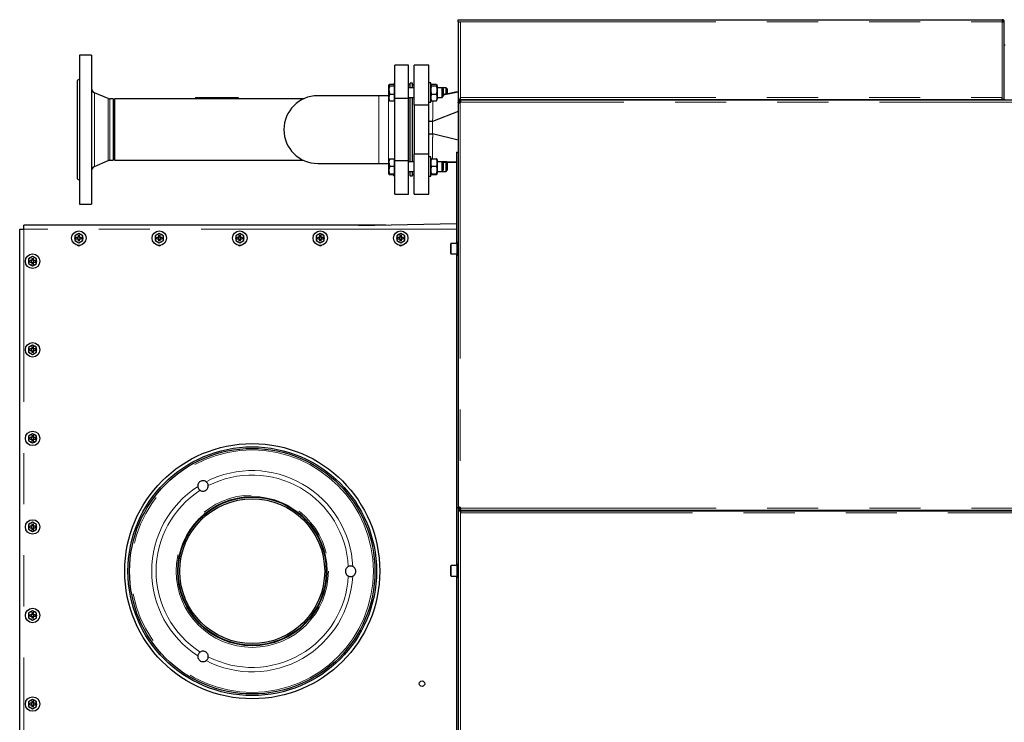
# Model space of a CAD drawing. Header units: millimetres. Extents: x 37 to 252, y 66 to 151.
# Tile 53 of 68: x 146 to 171, y 134 to 151. Entities that reach past the tile are written whole.
import ezdxf

# ---------------------------------------------------------------- set-up
doc = ezdxf.new("R2010")
doc.units = ezdxf.units.MM
doc.linetypes.add('PHANTOM', pattern=[12.7, 6.35, -1.27, 1.27, -1.27, 1.27, -1.27])

msp = doc.modelspace()

# ---------------------------------------------------------------- linework, layer by layer
at = {"color": 7, "linetype": 'Continuous', "lineweight": 25}
for p, q in [((156.966, 151.274), (156.966, 151.324)), ((156.966, 151.324), (157.016, 151.324)), ((156.966, 151.274), (157.016, 151.274)), ((156.966, 151.274), (156.966, 151.26)), ((156.966, 151.26), (156.966, 149.344)), ((156.991, 151.27), (156.991, 151.274)), ((157.016, 151.324), (170.486, 151.324)), ((170.486, 151.324), (170.486, 151.274)), ((170.536, 151.274), (170.511, 151.274)), ((170.511, 151.274), (170.511, 151.27)), ((170.536, 151.26), (170.536, 151.274)), ((170.536, 149.344), (170.536, 151.26)), ((170.556, 150.69), (170.536, 150.69)), ((147.851, 150.444), (147.551, 150.444)), ((147.551, 150.444), (147.551, 146.744)), ((147.851, 150.444), (147.851, 146.744)), ((155.731, 150.194), (155.391, 150.194)), ((155.391, 149.369), (155.391, 150.194)), ((155.731, 149.369), (155.731, 150.194)), ((156.231, 150.194), (155.871, 150.194)), ((155.871, 149.202), (155.871, 150.194)), ((156.231, 149.202), (156.231, 150.194)), ((147.551, 149.849), (147.491, 149.814)), ((147.491, 149.814), (147.491, 147.374)), ((155.243, 149.707), (155.241, 149.704)), ((155.241, 149.701), (155.241, 149.704)), ((155.241, 149.581), (155.241, 149.701)), ((155.241, 149.393), (155.241, 149.581)), ((155.258, 149.719), (155.381, 149.719)), ((155.258, 149.683), (155.381, 149.683)), ((155.358, 149.733), (155.35, 149.719)), ((155.358, 149.733), (155.352, 149.719)), ((155.358, 149.733), (155.391, 149.733)), ((155.381, 149.701), (155.381, 149.719)), ((155.391, 149.704), (155.381, 149.704)), ((155.381, 149.683), (155.381, 149.701)), ((155.381, 149.581), (155.381, 149.683)), ((155.381, 149.478), (155.381, 149.581)), ((155.771, 149.694), (155.731, 149.734)), ((155.871, 149.634), (155.731, 149.634)), ((155.831, 149.744), (155.771, 149.744)), ((155.771, 149.634), (155.771, 149.744)), ((155.831, 149.634), (155.831, 149.744)), ((155.871, 149.734), (155.831, 149.694)), ((156.281, 149.754), (156.231, 149.754)), ((156.281, 149.289), (156.281, 149.754)), ((156.292, 149.707), (156.281, 149.678)), ((156.301, 149.719), (156.421, 149.719)), ((156.301, 149.683), (156.421, 149.683)), ((156.441, 149.678), (156.431, 149.707)), ((156.441, 149.678), (156.441, 149.349)), ((156.561, 149.634), (156.441, 149.634)), ((156.661, 149.634), (156.561, 149.634)), ((156.591, 149.604), (156.561, 149.634)), ((156.561, 149.606), (156.561, 149.634)), ((156.561, 149.394), (156.561, 149.606)), ((156.591, 149.604), (156.591, 149.583)), ((156.591, 149.583), (156.591, 149.424)), ((156.591, 149.457), (156.966, 149.53)), ((156.691, 149.604), (156.661, 149.634)), ((156.661, 149.477), (156.661, 149.634)), ((156.691, 149.604), (156.691, 149.483)), ((148.261, 149.365), (147.925, 149.508)), ((148.391, 149.355), (148.308, 149.355)), ((148.391, 149.355), (148.391, 147.833)), ((153.116, 149.355), (148.421, 149.355)), ((148.421, 149.355), (148.421, 147.833)), ((150.431, 149.394), (151.491, 149.394)), ((150.431, 149.394), (150.431, 149.355)), ((151.491, 149.394), (151.491, 149.355)), ((154.991, 149.434), (153.471, 149.434)), ((154.991, 149.434), (153.471, 149.434)), ((155.231, 149.434), (154.991, 149.434)), ((155.241, 149.435), (155.231, 149.434)), ((155.241, 149.324), (155.241, 149.393)), ((155.241, 149.324), (155.243, 149.321)), ((155.258, 149.478), (155.381, 149.478)), ((155.258, 149.308), (155.381, 149.308)), ((155.381, 149.393), (155.381, 149.478)), ((155.381, 149.308), (155.381, 149.393)), ((155.381, 149.324), (155.391, 149.324)), ((155.731, 149.369), (155.391, 149.369)), ((155.391, 147.82), (155.391, 149.369)), ((155.731, 149.394), (155.871, 149.394)), ((155.731, 147.82), (155.731, 149.369)), ((155.771, 147.795), (155.771, 149.394)), ((155.831, 147.795), (155.831, 149.394)), ((156.281, 149.349), (156.292, 149.32)), ((156.281, 149.274), (156.281, 149.289)), ((156.294, 149.321), (156.301, 149.308)), ((156.301, 149.478), (156.421, 149.478)), ((156.301, 149.308), (156.421, 149.308)), ((156.421, 149.308), (156.429, 149.321)), ((156.431, 149.321), (156.441, 149.349)), ((156.441, 149.394), (156.561, 149.394)), ((156.561, 149.394), (156.591, 149.424)), ((156.966, 149.344), (156.966, 149.279)), ((157.016, 149.344), (156.966, 149.344)), ((156.992, 149.321), (156.992, 149.324)), ((186.438, 149.324), (156.992, 149.324)), ((156.992, 149.303), (156.992, 149.321)), ((157.016, 149.344), (157.016, 149.394)), ((157.016, 149.344), (170.486, 149.344)), ((157.092, 149.344), (157.092, 149.324)), ((158.376, 149.344), (158.376, 149.324)), ((158.466, 149.344), (158.466, 149.324)), ((158.556, 149.344), (158.556, 149.324)), ((168.376, 149.344), (168.376, 149.324)), ((168.466, 149.344), (168.466, 149.324)), ((168.556, 149.344), (168.556, 149.324)), ((170.486, 149.344), (170.486, 149.394)), ((170.536, 149.344), (170.486, 149.344)), ((170.536, 149.344), (170.556, 149.344)), ((156.231, 149.202), (155.871, 149.202)), ((155.871, 149.202), (155.871, 147.987)), ((156.231, 149.274), (156.281, 149.274)), ((156.231, 147.987), (156.231, 149.202)), ((156.966, 149.042), (156.327, 148.797)), ((156.966, 149.257), (156.966, 149.279)), ((156.966, 149.279), (156.986, 149.279)), ((156.966, 149.257), (156.966, 139.212)), ((156.986, 149.257), (156.966, 149.257)), ((156.986, 149.257), (156.986, 149.279)), ((157.011, 149.279), (156.986, 149.279)), ((157.022, 149.279), (157.011, 149.279)), ((156.327, 148.797), (156.325, 148.796)), ((156.966, 148.329), (156.322, 148.488)), ((156.322, 148.488), (156.322, 148.488)), ((147.925, 147.681), (148.261, 147.824)), ((148.308, 147.833), (148.391, 147.833)), ((148.421, 147.833), (153.116, 147.833)), ((155.241, 147.78), (155.241, 147.865)), ((155.258, 147.872), (155.381, 147.872)), ((155.381, 147.78), (155.381, 147.872)), ((155.391, 147.865), (155.381, 147.865)), ((155.731, 147.82), (155.391, 147.82)), ((155.391, 146.994), (155.391, 147.82)), ((155.731, 146.994), (155.731, 147.82)), ((156.231, 147.987), (155.871, 147.987)), ((155.871, 146.994), (155.871, 147.987)), ((156.231, 146.994), (156.231, 147.987)), ((156.281, 147.915), (156.231, 147.915)), ((156.281, 147.484), (156.281, 147.915)), ((156.291, 147.866), (156.281, 147.84)), ((156.301, 147.872), (156.292, 147.866)), ((156.301, 147.872), (156.421, 147.872)), ((156.431, 147.866), (156.421, 147.872)), ((156.441, 147.84), (156.432, 147.866)), ((156.441, 147.84), (156.441, 147.511)), ((156.921, 148.034), (156.921, 145.764)), ((156.921, 148.034), (156.966, 148.034)), ((153.471, 147.754), (154.991, 147.754)), ((153.471, 147.754), (154.991, 147.754)), ((154.991, 147.754), (155.231, 147.754)), ((155.231, 147.754), (155.241, 147.754)), ((155.241, 147.591), (155.241, 147.78)), ((155.241, 147.486), (155.241, 147.591)), ((155.258, 147.689), (155.381, 147.689)), ((155.381, 147.689), (155.381, 147.78)), ((155.381, 147.591), (155.381, 147.689)), ((155.381, 147.492), (155.381, 147.591)), ((155.871, 147.795), (155.731, 147.795)), ((156.301, 147.689), (156.421, 147.689)), ((156.921, 147.785), (156.441, 147.8)), ((156.561, 147.795), (156.441, 147.795)), ((156.591, 147.765), (156.561, 147.795)), ((156.561, 147.783), (156.561, 147.795)), ((156.561, 147.555), (156.561, 147.783)), ((156.561, 147.555), (156.591, 147.585)), ((156.572, 147.785), (156.921, 147.775)), ((156.591, 147.765), (156.591, 147.756)), ((156.591, 147.756), (156.591, 147.585)), ((156.661, 147.555), (156.661, 147.784)), ((156.661, 147.555), (156.691, 147.585)), ((156.691, 147.765), (156.674, 147.782)), ((156.691, 147.765), (156.691, 147.585)), ((147.491, 147.374), (147.551, 147.34)), ((155.258, 147.492), (155.381, 147.492)), ((155.258, 147.479), (155.381, 147.479)), ((155.258, 147.477), (155.381, 147.477)), ((155.346, 147.477), (155.358, 147.456)), ((155.348, 147.479), (155.358, 147.456)), ((155.358, 147.456), (155.391, 147.456)), ((155.381, 147.486), (155.381, 147.492)), ((155.381, 147.479), (155.381, 147.486)), ((155.381, 147.485), (155.391, 147.485)), ((155.381, 147.485), (155.391, 147.485)), ((155.381, 147.477), (155.381, 147.479)), ((155.731, 147.555), (155.871, 147.555)), ((155.771, 147.444), (155.771, 147.555)), ((155.771, 147.444), (155.831, 147.444)), ((155.831, 147.444), (155.831, 147.555)), ((155.831, 147.494), (155.871, 147.454)), ((156.231, 147.435), (156.281, 147.435)), ((156.231, 147.435), (156.281, 147.435)), ((156.281, 147.511), (156.291, 147.485)), ((156.281, 147.435), (156.281, 147.484)), ((156.301, 147.477), (156.292, 147.485)), ((156.301, 147.492), (156.421, 147.492)), ((156.301, 147.479), (156.421, 147.479)), ((156.301, 147.477), (156.421, 147.477)), ((156.431, 147.485), (156.421, 147.477)), ((156.432, 147.484), (156.441, 147.511)), ((156.441, 147.555), (156.561, 147.555)), ((156.441, 147.555), (156.561, 147.555)), ((156.561, 147.555), (156.661, 147.555)), ((155.391, 146.994), (155.731, 146.994)), ((155.871, 146.994), (156.231, 146.994)), ((147.551, 146.744), (147.851, 146.744)), ((146.064, 146.118), (146.164, 146.118)), ((146.064, 129.13), (146.064, 146.118)), ((155.165, 146.218), (146.164, 146.218)), ((146.164, 146.118), (146.164, 146.218)), ((156.921, 146.257), (154.486, 146.204)), ((147.534, 146.014), (147.434, 145.956)), ((147.434, 145.956), (147.434, 145.841)), ((147.514, 145.918), (147.463, 145.918)), ((147.463, 145.878), (147.463, 145.918)), ((147.463, 145.878), (147.514, 145.878)), ((147.504, 145.918), (147.504, 145.878)), ((147.514, 145.969), (147.554, 145.969)), ((147.514, 145.969), (147.514, 145.918)), ((147.554, 145.928), (147.514, 145.928)), ((147.514, 145.878), (147.514, 145.828)), ((147.514, 145.868), (147.554, 145.868)), ((147.634, 145.956), (147.534, 146.014)), ((147.554, 145.918), (147.554, 145.969)), ((147.604, 145.918), (147.554, 145.918)), ((147.554, 145.828), (147.554, 145.878)), ((147.554, 145.878), (147.604, 145.878)), ((147.564, 145.878), (147.564, 145.918)), ((147.604, 145.918), (147.604, 145.878)), ((147.634, 145.841), (147.634, 145.956)), ((149.534, 146.014), (149.434, 145.956)), ((149.434, 145.956), (149.434, 145.841)), ((149.514, 145.918), (149.463, 145.918)), ((149.463, 145.878), (149.463, 145.918)), ((149.463, 145.878), (149.514, 145.878)), ((149.504, 145.918), (149.504, 145.878)), ((149.514, 145.969), (149.554, 145.969)), ((149.514, 145.969), (149.514, 145.918)), ((149.554, 145.928), (149.514, 145.928)), ((149.514, 145.878), (149.514, 145.828)), ((149.514, 145.868), (149.554, 145.868)), ((149.634, 145.956), (149.534, 146.014)), ((149.554, 145.918), (149.554, 145.969)), ((149.604, 145.918), (149.554, 145.918)), ((149.554, 145.828), (149.554, 145.878)), ((149.554, 145.878), (149.604, 145.878)), ((149.564, 145.878), (149.564, 145.918)), ((149.604, 145.918), (149.604, 145.878)), ((149.634, 145.841), (149.634, 145.956)), ((151.534, 146.014), (151.434, 145.956)), ((151.434, 145.956), (151.434, 145.841)), ((151.514, 145.918), (151.463, 145.918)), ((151.463, 145.878), (151.463, 145.918)), ((151.463, 145.878), (151.514, 145.878)), ((151.504, 145.918), (151.504, 145.878)), ((151.514, 145.969), (151.554, 145.969)), ((151.514, 145.969), (151.514, 145.918)), ((151.554, 145.928), (151.514, 145.928)), ((151.514, 145.878), (151.514, 145.828)), ((151.514, 145.868), (151.554, 145.868)), ((151.634, 145.956), (151.534, 146.014)), ((151.554, 145.918), (151.554, 145.969)), ((151.604, 145.918), (151.554, 145.918)), ((151.554, 145.828), (151.554, 145.878)), ((151.554, 145.878), (151.604, 145.878)), ((151.564, 145.878), (151.564, 145.918)), ((151.604, 145.918), (151.604, 145.878)), ((151.634, 145.841), (151.634, 145.956)), ((153.534, 146.014), (153.434, 145.956)), ((153.434, 145.956), (153.434, 145.841)), ((153.514, 145.918), (153.463, 145.918)), ((153.463, 145.878), (153.463, 145.918)), ((153.463, 145.878), (153.514, 145.878)), ((153.504, 145.918), (153.504, 145.878)), ((153.514, 145.969), (153.554, 145.969)), ((153.514, 145.969), (153.514, 145.918)), ((153.554, 145.928), (153.514, 145.928)), ((153.514, 145.878), (153.514, 145.828)), ((153.514, 145.868), (153.554, 145.868)), ((153.634, 145.956), (153.534, 146.014)), ((153.554, 145.918), (153.554, 145.969)), ((153.604, 145.918), (153.554, 145.918)), ((153.554, 145.828), (153.554, 145.878)), ((153.554, 145.878), (153.604, 145.878)), ((153.564, 145.878), (153.564, 145.918)), ((153.604, 145.918), (153.604, 145.878)), ((153.634, 145.841), (153.634, 145.956)), ((155.534, 146.014), (155.434, 145.956)), ((155.434, 145.956), (155.434, 145.841)), ((155.514, 145.918), (155.463, 145.918)), ((155.463, 145.878), (155.463, 145.918)), ((155.463, 145.878), (155.514, 145.878)), ((155.504, 145.918), (155.504, 145.878)), ((155.514, 145.969), (155.554, 145.969)), ((155.514, 145.969), (155.514, 145.918)), ((155.554, 145.928), (155.514, 145.928)), ((155.514, 145.878), (155.514, 145.828)), ((155.514, 145.868), (155.554, 145.868)), ((155.634, 145.956), (155.534, 146.014)), ((155.554, 145.918), (155.554, 145.969)), ((155.604, 145.918), (155.554, 145.918)), ((155.554, 145.828), (155.554, 145.878)), ((155.554, 145.878), (155.604, 145.878)), ((155.564, 145.878), (155.564, 145.918)), ((155.604, 145.918), (155.604, 145.878)), ((155.634, 145.841), (155.634, 145.956)), ((147.434, 145.841), (147.534, 145.783)), ((147.554, 145.828), (147.514, 145.828)), ((147.534, 145.783), (147.634, 145.841)), ((149.434, 145.841), (149.534, 145.783)), ((149.554, 145.828), (149.514, 145.828)), ((149.534, 145.783), (149.634, 145.841)), ((151.434, 145.841), (151.534, 145.783)), ((151.554, 145.828), (151.514, 145.828)), ((151.534, 145.783), (151.634, 145.841)), ((153.434, 145.841), (153.534, 145.783)), ((153.554, 145.828), (153.514, 145.828)), ((153.534, 145.783), (153.634, 145.841)), ((155.434, 145.841), (155.534, 145.783)), ((155.494, 145.723), (155.493, 145.723)), ((155.554, 145.828), (155.514, 145.828)), ((155.534, 145.783), (155.634, 145.841)), ((156.776, 145.514), (156.776, 145.754)), ((156.936, 145.764), (156.786, 145.764)), ((156.966, 145.791), (156.936, 145.791)), ((156.936, 145.477), (156.936, 145.791)), ((146.384, 145.44), (146.284, 145.382)), ((146.284, 145.382), (146.284, 145.267)), ((146.364, 145.395), (146.404, 145.395)), ((146.364, 145.395), (146.364, 145.344)), ((146.484, 145.382), (146.384, 145.44)), ((146.404, 145.344), (146.404, 145.395)), ((146.484, 145.267), (146.484, 145.382)), ((156.786, 145.504), (156.936, 145.504)), ((156.921, 145.504), (156.921, 137.764)), ((156.936, 145.477), (156.966, 145.477)), ((146.284, 145.267), (146.384, 145.209)), ((146.364, 145.344), (146.313, 145.344)), ((146.313, 145.304), (146.313, 145.344)), ((146.313, 145.304), (146.364, 145.304)), ((146.354, 145.344), (146.354, 145.304)), ((146.404, 145.354), (146.364, 145.354)), ((146.364, 145.304), (146.364, 145.254)), ((146.364, 145.294), (146.404, 145.294)), ((146.404, 145.254), (146.364, 145.254)), ((146.384, 145.209), (146.484, 145.267)), ((146.454, 145.344), (146.404, 145.344)), ((146.404, 145.254), (146.404, 145.304)), ((146.404, 145.304), (146.454, 145.304)), ((146.414, 145.304), (146.414, 145.344)), ((146.454, 145.344), (146.454, 145.304)), ((146.384, 143.24), (146.284, 143.182)), ((146.284, 143.182), (146.284, 143.067)), ((146.364, 143.195), (146.404, 143.195)), ((146.364, 143.195), (146.364, 143.144)), ((146.484, 143.182), (146.384, 143.24)), ((146.404, 143.144), (146.404, 143.195)), ((146.484, 143.067), (146.484, 143.182)), ((146.284, 143.067), (146.384, 143.009)), ((146.364, 143.144), (146.313, 143.144)), ((146.313, 143.104), (146.313, 143.144)), ((146.313, 143.104), (146.364, 143.104)), ((146.354, 143.144), (146.354, 143.104)), ((146.404, 143.154), (146.364, 143.154)), ((146.364, 143.104), (146.364, 143.054)), ((146.364, 143.094), (146.404, 143.094)), ((146.404, 143.054), (146.364, 143.054)), ((146.384, 143.009), (146.484, 143.067)), ((146.454, 143.144), (146.404, 143.144)), ((146.404, 143.054), (146.404, 143.104)), ((146.404, 143.104), (146.454, 143.104)), ((146.414, 143.104), (146.414, 143.144)), ((146.454, 143.144), (146.454, 143.104)), ((146.384, 141.04), (146.284, 140.982)), ((146.284, 140.982), (146.284, 140.867)), ((146.364, 140.995), (146.404, 140.995)), ((146.364, 140.995), (146.364, 140.944)), ((146.484, 140.982), (146.384, 141.04)), ((146.404, 140.944), (146.404, 140.995)), ((146.484, 140.867), (146.484, 140.982)), ((146.284, 140.867), (146.384, 140.809)), ((146.364, 140.944), (146.313, 140.944)), ((146.313, 140.904), (146.313, 140.944)), ((146.313, 140.904), (146.364, 140.904)), ((146.354, 140.944), (146.354, 140.904)), ((146.404, 140.954), (146.364, 140.954)), ((146.364, 140.904), (146.364, 140.854)), ((146.364, 140.894), (146.404, 140.894)), ((146.404, 140.854), (146.364, 140.854)), ((146.384, 140.809), (146.484, 140.867)), ((146.454, 140.944), (146.404, 140.944)), ((146.404, 140.854), (146.404, 140.904)), ((146.404, 140.904), (146.454, 140.904)), ((146.414, 140.904), (146.414, 140.944)), ((146.454, 140.944), (146.454, 140.904)), ((156.966, 139.212), (156.986, 139.212)), ((156.966, 139.189), (156.966, 139.212)), ((156.966, 139.189), (156.966, 139.124)), ((156.986, 139.189), (156.966, 139.189)), ((156.966, 139.124), (156.966, 123.989)), ((156.966, 139.124), (157.016, 139.124)), ((156.986, 139.189), (156.986, 139.212)), ((156.986, 139.189), (157.011, 139.189)), ((156.992, 139.166), (156.992, 139.148)), ((156.992, 139.144), (156.992, 139.148)), ((156.992, 139.144), (186.438, 139.144)), ((156.992, 139.144), (156.992, 139.124)), ((157.011, 139.189), (157.022, 139.189)), ((157.016, 139.124), (186.917, 139.124)), ((157.016, 139.124), (157.016, 139.074)), ((146.384, 138.84), (146.284, 138.782)), ((146.284, 138.782), (146.284, 138.667)), ((146.364, 138.795), (146.404, 138.795)), ((146.364, 138.795), (146.364, 138.744)), ((146.484, 138.782), (146.384, 138.84)), ((146.404, 138.744), (146.404, 138.795)), ((146.484, 138.667), (146.484, 138.782)), ((146.284, 138.667), (146.384, 138.609)), ((146.364, 138.744), (146.313, 138.744)), ((146.313, 138.704), (146.313, 138.744)), ((146.313, 138.704), (146.364, 138.704)), ((146.354, 138.744), (146.354, 138.704)), ((146.404, 138.754), (146.364, 138.754)), ((146.364, 138.704), (146.364, 138.654)), ((146.364, 138.694), (146.404, 138.694)), ((146.404, 138.654), (146.364, 138.654)), ((146.384, 138.609), (146.484, 138.667)), ((146.454, 138.744), (146.404, 138.744)), ((146.404, 138.654), (146.404, 138.704)), ((146.404, 138.704), (146.454, 138.704)), ((146.414, 138.704), (146.414, 138.744)), ((146.454, 138.744), (146.454, 138.704)), ((156.966, 137.791), (156.936, 137.791)), ((156.936, 137.477), (156.936, 137.791)), ((156.776, 137.514), (156.776, 137.754)), ((156.936, 137.764), (156.786, 137.764)), ((156.786, 137.504), (156.936, 137.504)), ((156.921, 137.504), (156.921, 129.764)), ((156.936, 137.477), (156.966, 137.477)), ((146.384, 136.64), (146.284, 136.582)), ((146.284, 136.582), (146.284, 136.467)), ((146.364, 136.595), (146.404, 136.595)), ((146.364, 136.595), (146.364, 136.544)), ((146.484, 136.582), (146.384, 136.64)), ((146.404, 136.544), (146.404, 136.595)), ((146.484, 136.467), (146.484, 136.582)), ((146.284, 136.467), (146.384, 136.409)), ((146.364, 136.544), (146.313, 136.544)), ((146.313, 136.504), (146.313, 136.544)), ((146.313, 136.504), (146.364, 136.504)), ((146.354, 136.544), (146.354, 136.504)), ((146.404, 136.554), (146.364, 136.554)), ((146.364, 136.504), (146.364, 136.454)), ((146.364, 136.494), (146.404, 136.494)), ((146.404, 136.454), (146.364, 136.454)), ((146.384, 136.409), (146.484, 136.467)), ((146.454, 136.544), (146.404, 136.544)), ((146.404, 136.454), (146.404, 136.504)), ((146.404, 136.504), (146.454, 136.504)), ((146.414, 136.504), (146.414, 136.544)), ((146.454, 136.544), (146.454, 136.504)), ((146.384, 134.44), (146.284, 134.382)), ((146.284, 134.382), (146.284, 134.267)), ((146.364, 134.395), (146.404, 134.395)), ((146.364, 134.395), (146.364, 134.344)), ((146.484, 134.382), (146.384, 134.44)), ((146.404, 134.344), (146.404, 134.395)), ((146.484, 134.267), (146.484, 134.382)), ((146.284, 134.267), (146.384, 134.209)), ((146.364, 134.344), (146.313, 134.344)), ((146.313, 134.304), (146.313, 134.344)), ((146.313, 134.304), (146.364, 134.304)), ((146.354, 134.344), (146.354, 134.304)), ((146.404, 134.354), (146.364, 134.354)), ((146.364, 134.304), (146.364, 134.254)), ((146.364, 134.294), (146.404, 134.294)), ((146.404, 134.254), (146.364, 134.254)), ((146.384, 134.209), (146.484, 134.267)), ((146.454, 134.344), (146.404, 134.344)), ((146.404, 134.254), (146.404, 134.304)), ((146.404, 134.304), (146.454, 134.304)), ((146.414, 134.304), (146.414, 134.344)), ((146.454, 134.344), (146.454, 134.304))]:
    msp.add_line(p, q, dxfattribs=at)
at = {"color": 8, "linetype": 'PHANTOM', "lineweight": 18}
for p, q in [((157.016, 151.274), (157.016, 149.394)), ((157.016, 151.274), (170.486, 151.274)), ((170.486, 149.394), (170.486, 151.274)), ((147.925, 149.508), (147.925, 147.681)), ((148.261, 149.365), (148.261, 147.824)), ((148.308, 149.355), (148.308, 147.833)), ((154.991, 149.434), (154.991, 147.754)), ((155.231, 148.594), (155.231, 149.434)), ((157.016, 149.394), (170.486, 149.394)), ((157.046, 149.344), (157.046, 149.324)), ((157.011, 149.279), (157.011, 149.257)), ((157.011, 149.257), (157.011, 139.212)), ((186.483, 149.279), (157.022, 149.279)), ((155.231, 147.754), (155.231, 148.594)), ((146.164, 129.13), (146.164, 146.118)), ((156.921, 146.118), (146.164, 146.118)), ((156.786, 145.764), (156.786, 145.504)), ((157.011, 139.212), (157.011, 139.189)), ((157.016, 139.074), (157.016, 123.974)), ((188.186, 139.074), (157.016, 139.074)), ((157.022, 139.189), (186.483, 139.189)), ((156.786, 137.764), (156.786, 137.504))]:
    msp.add_line(p, q, dxfattribs=at)
at = {"color": 8, "linetype": 'PHANTOM', "lineweight": 18, "flags": 128}
msp.add_lwpolyline([(156.335, 149.308), (156.336, 149.267), (156.336, 149.203), (156.335, 149.107), (156.333, 148.999), (156.33, 148.9), (156.327, 148.797), (156.327, 148.797), (156.327, 148.797)], dxfattribs=at)
at = {"color": 7, "linetype": 'Continuous', "lineweight": 25}
for centre, radius in [((147.534, 145.898), 0.18), ((149.534, 145.898), 0.18), ((151.534, 145.898), 0.18), ((153.534, 145.898), 0.18), ((155.534, 145.898), 0.18), ((146.384, 145.324), 0.18), ((146.384, 143.124), 0.18), ((146.384, 140.924), 0.18), ((151.844, 137.624), 3.17), ((151.844, 137.624), 3.09), ((151.844, 137.624), 3.05), ((151.844, 137.624), 1.853), ((151.844, 137.624), 1.84), ((151.844, 137.624), 1.8), ((151.844, 137.624), 1.8), ((146.384, 138.724), 0.18), ((146.384, 136.524), 0.18), ((156.064, 134.83), 0.068), ((146.384, 134.324), 0.18)]:
    msp.add_circle(centre, radius, dxfattribs=at)
at = {"color": 8, "linetype": 'PHANTOM', "lineweight": 18}
for radius in [3.011, 1.892]:
    msp.add_circle((151.844, 137.624), radius, dxfattribs=at)
at = {"color": 7, "linetype": 'Continuous', "lineweight": 25}
for centre, radius, start, end in [((147.971, 149.618), 0.12, 180, 247), ((148.308, 149.475), 0.12, 247, 270), ((153.471, 148.594), 0.84, 90, 270), ((156.992, 149.279), 0.03, 310.8816, 359.9332), ((148.308, 147.713), 0.12, 90, 113), ((147.971, 147.571), 0.12, 113, 180), ((147.534, 145.898), 0.105, 162.2472, 197.7528), ((147.534, 145.898), 0.105, 102.2472, 137.7528), ((147.534, 145.898), 0.105, 42.2472, 77.7528), ((147.534, 145.898), 0.105, 342.2472, 17.7528), ((149.534, 145.898), 0.105, 162.2472, 197.7528), ((149.534, 145.898), 0.105, 102.2472, 137.7528), ((149.534, 145.898), 0.105, 42.2472, 77.7528), ((149.534, 145.898), 0.105, 342.2472, 17.7528), ((151.534, 145.898), 0.105, 162.2472, 197.7528), ((151.534, 145.898), 0.105, 102.2472, 137.7528), ((151.534, 145.898), 0.105, 42.2472, 77.7528), ((151.534, 145.898), 0.105, 342.2472, 17.7528), ((153.534, 145.898), 0.105, 162.2472, 197.7528), ((153.534, 145.898), 0.105, 102.2472, 137.7528), ((153.534, 145.898), 0.105, 42.2472, 77.7528), ((153.534, 145.898), 0.105, 342.2472, 17.7528), ((155.534, 145.898), 0.105, 162.2472, 197.7528), ((155.534, 145.898), 0.105, 102.2472, 137.7528), ((155.534, 145.898), 0.105, 42.2472, 77.7528), ((155.534, 145.898), 0.105, 342.2472, 17.7528), ((147.534, 145.898), 0.105, 222.2472, 257.7528), ((147.534, 145.773), 0.065, 230.5616, 309.4384), ((147.534, 145.898), 0.105, 282.2472, 317.7528), ((149.534, 145.898), 0.105, 222.2472, 257.7528), ((149.534, 145.773), 0.065, 230.5616, 309.4384), ((149.534, 145.898), 0.105, 282.2472, 317.7528), ((151.534, 145.898), 0.105, 222.2472, 257.7528), ((151.534, 145.773), 0.065, 230.5616, 309.4384), ((151.534, 145.898), 0.105, 282.2472, 317.7528), ((153.534, 145.898), 0.105, 222.2472, 257.7528), ((153.534, 145.773), 0.065, 230.5616, 309.4384), ((153.534, 145.898), 0.105, 282.2472, 317.7528), ((155.534, 145.898), 0.105, 222.2472, 257.7528), ((155.534, 145.773), 0.065, 230.5616, 309.4384), ((155.534, 145.898), 0.105, 282.2472, 317.7528), ((156.786, 145.754), 0.01, 90, 180), ((146.384, 145.324), 0.105, 102.2472, 137.7528), ((146.384, 145.324), 0.105, 42.2472, 77.7528), ((156.786, 145.514), 0.01, 180, 270), ((146.384, 145.324), 0.105, 162.2472, 197.7528), ((146.384, 145.324), 0.105, 222.2472, 257.7528), ((146.384, 145.324), 0.105, 282.2472, 317.7528), ((146.384, 145.324), 0.105, 342.2472, 17.7528), ((146.384, 143.124), 0.105, 102.2472, 137.7528), ((146.384, 143.124), 0.105, 42.2472, 77.7528), ((146.384, 143.124), 0.105, 162.2472, 197.7528), ((146.384, 143.124), 0.105, 222.2472, 257.7528), ((146.384, 143.124), 0.105, 282.2472, 317.7528), ((146.384, 143.124), 0.105, 342.2472, 17.7528), ((146.384, 140.924), 0.105, 102.2472, 137.7528), ((146.384, 140.924), 0.105, 42.2472, 77.7528), ((146.384, 140.924), 0.105, 162.2472, 197.7528), ((146.384, 140.924), 0.105, 222.2472, 257.7528), ((146.384, 140.924), 0.105, 282.2472, 317.7528), ((146.384, 140.924), 0.105, 342.2472, 17.7528), ((156.992, 139.189), 0.03, 0.0668, 49.1184), ((146.384, 138.724), 0.105, 102.2472, 137.7528), ((146.384, 138.724), 0.105, 42.2472, 77.7528), ((146.384, 138.724), 0.105, 162.2472, 197.7528), ((146.384, 138.724), 0.105, 222.2472, 257.7528), ((146.384, 138.724), 0.105, 282.2472, 317.7528), ((146.384, 138.724), 0.105, 342.2472, 17.7528), ((156.786, 137.754), 0.01, 90, 180), ((156.786, 137.514), 0.01, 180, 270), ((146.384, 136.524), 0.105, 102.2472, 137.7528), ((146.384, 136.524), 0.105, 42.2472, 77.7528), ((146.384, 136.524), 0.105, 162.2472, 197.7528), ((146.384, 136.524), 0.105, 222.2472, 257.7528), ((146.384, 136.524), 0.105, 282.2472, 317.7528), ((146.384, 136.524), 0.105, 342.2472, 17.7528), ((146.384, 134.324), 0.105, 162.2472, 197.7528), ((146.384, 134.324), 0.105, 102.2472, 137.7528), ((146.384, 134.324), 0.105, 42.2472, 77.7528), ((146.384, 134.324), 0.105, 342.2472, 17.7528), ((146.384, 134.324), 0.105, 222.2472, 257.7528), ((146.384, 134.324), 0.105, 282.2472, 317.7528)]:
    msp.add_arc(centre, radius, start, end, dxfattribs=at)
at = {"color": 8, "linetype": 'PHANTOM', "lineweight": 18}
for radius, start, end in [(2.5, 2.6551, 117.2668), (2.39, 2.7169, 117.2049), (2.5, 122.7332, 237.2668), (2.39, 122.7951, 237.2049), (2.5, 242.7332, 357.1886), (2.39, 242.7951, 357.1268)]:
    msp.add_arc((151.844, 137.624), radius, start, end, dxfattribs=at)
at = {"color": 7, "linetype": 'Continuous', "lineweight": 25}
for points, knots in [([(156.966, 151.26), (156.967, 151.261), (156.968, 151.263), (156.977, 151.266), (156.99, 151.27), (157.004, 151.272), (157.013, 151.274), (157.016, 151.274)], [0, 0, 0, 0, 0.218169, 0.436349, 0.654506, 0.872652, 1, 1, 1, 1]), ([(170.536, 151.274), (170.536, 151.28), (170.535, 151.292), (170.526, 151.307), (170.513, 151.318), (170.499, 151.324), (170.49, 151.324), (170.486, 151.324)], [0, 0, 0, 0, 0.218145, 0.436316, 0.654476, 0.872655, 1, 1, 1, 1]), ([(170.511, 151.274), (170.511, 151.277), (170.511, 151.283), (170.506, 151.291), (170.499, 151.297), (170.492, 151.299), (170.488, 151.299), (170.486, 151.299)], [0, 0, 0, 0, 0.228354, 0.456759, 0.685039, 0.913338, 1, 1, 1, 1]), ([(170.486, 151.274), (170.492, 151.273), (170.504, 151.271), (170.519, 151.268), (170.53, 151.265), (170.536, 151.263), (170.536, 151.261), (170.536, 151.26)], [0, 0, 0, 0, 0.218152, 0.436331, 0.654487, 0.87265, 1, 1, 1, 1]), ([(155.258, 149.719), (155.254, 149.716), (155.244, 149.71), (155.242, 149.704), (155.241, 149.701)], [0, 0, 0, 0, 0.495454, 1, 1, 1, 1]), ([(155.241, 149.701), (155.241, 149.701), (155.242, 149.698), (155.245, 149.691), (155.254, 149.686), (155.258, 149.683)], [0, 0, 0, 0, 0.070086, 0.530777, 1, 1, 1, 1]), ([(155.258, 149.683), (155.254, 149.667), (155.244, 149.633), (155.242, 149.598), (155.241, 149.581)], [0, 0, 0, 0, 0.495461, 1, 1, 1, 1]), ([(155.241, 149.581), (155.241, 149.578), (155.242, 149.56), (155.245, 149.525), (155.254, 149.494), (155.258, 149.478)], [0, 0, 0, 0, 0.0700925, 0.5307849, 1, 1, 1, 1]), ([(156.301, 149.478), (156.301, 149.479), (156.296, 149.508), (156.288, 149.568), (156.293, 149.636), (156.3, 149.675), (156.301, 149.683)], [0, 0, 0, 0, 0.013292, 0.436206, 0.870408, 1, 1, 1, 1]), ([(156.301, 149.683), (156.296, 149.689), (156.285, 149.701), (156.296, 149.713), (156.301, 149.719)], [0, 0, 0, 0, 0.4911787, 1, 1, 1, 1]), ([(156.421, 149.719), (156.427, 149.713), (156.438, 149.701), (156.427, 149.689), (156.421, 149.683)], [0, 0, 0, 0, 0.4911795, 1, 1, 1, 1]), ([(156.421, 149.683), (156.423, 149.675), (156.43, 149.637), (156.435, 149.569), (156.428, 149.509), (156.422, 149.479), (156.421, 149.478)], [0, 0, 0, 0, 0.129591, 0.552152, 0.986708, 1, 1, 1, 1]), ([(156.966, 149.536), (156.868, 149.517), (156.743, 149.493), (156.618, 149.469), (156.591, 149.464)], [0, 0, 0, 0, 0.790669, 1, 1, 1, 1]), ([(155.258, 149.478), (155.256, 149.472), (155.246, 149.445), (155.244, 149.416), (155.241, 149.393)], [0, 0, 0, 0, 0.204297, 1, 1, 1, 1]), ([(155.241, 149.393), (155.242, 149.387), (155.242, 149.358), (155.251, 149.33), (155.258, 149.308)], [0, 0, 0, 0, 0.2266, 1, 1, 1, 1]), ([(155.258, 149.308), (155.253, 149.311), (155.246, 149.315), (155.245, 149.32), (155.244, 149.321)], [0, 0, 0, 0, 0.690753, 1, 1, 1, 1]), ([(156.301, 149.308), (156.296, 149.336), (156.285, 149.393), (156.296, 149.449), (156.301, 149.478)], [0, 0, 0, 0, 0.49118, 1, 1, 1, 1]), ([(156.421, 149.478), (156.427, 149.45), (156.438, 149.394), (156.427, 149.337), (156.421, 149.308)], [0, 0, 0, 0, 0.491186, 1, 1, 1, 1]), ([(156.992, 149.321), (156.994, 149.321), (156.998, 149.321), (157.004, 149.32), (157.009, 149.317), (157.013, 149.313), (157.017, 149.307), (157.02, 149.299), (157.021, 149.29), (157.022, 149.283), (157.022, 149.279)], [0, 0, 0, 0, 0.088501, 0.183973, 0.291069, 0.411872, 0.545603, 0.690493, 0.841944, 1, 1, 1, 1]), ([(156.992, 149.303), (156.996, 149.303), (157.002, 149.302), (157.009, 149.301), (157.013, 149.298), (157.017, 149.295), (157.02, 149.291), (157.021, 149.285), (157.022, 149.281), (157.022, 149.279)], [0, 0, 0, 0, 0.249252, 0.374518, 0.49972, 0.624864, 0.749969, 0.873993, 1, 1, 1, 1]), ([(157.011, 149.257), (157.009, 149.256), (157.004, 149.253), (156.995, 149.251), (156.987, 149.25), (156.979, 149.249), (156.973, 149.25), (156.969, 149.251), (156.967, 149.253), (156.967, 149.256), (156.966, 149.257)], [0, 0, 0, 0, 0.1153744, 0.2389841, 0.3681981, 0.5000088, 0.6318776, 0.7608858, 0.8832247, 1, 1, 1, 1]), ([(156.994, 149.249), (156.993, 149.25), (156.99, 149.25), (156.988, 149.251), (156.987, 149.253), (156.987, 149.256), (156.986, 149.257)], [0, 0, 0, 0, 0.249833, 0.499791, 0.74752, 1, 1, 1, 1]), ([(156.325, 148.796), (156.316, 148.796), (156.298, 148.796), (156.272, 148.798), (156.251, 148.801), (156.236, 148.805), (156.232, 148.809), (156.231, 148.81), (156.231, 148.811), (156.231, 148.811)], [0, 0, 0, 0, 0.193094, 0.3862, 0.579302, 0.772462, 0.965655, 0.991366, 1, 1, 1, 1]), ([(156.231, 148.48), (156.231, 148.48), (156.232, 148.481), (156.235, 148.483), (156.249, 148.485), (156.269, 148.487), (156.295, 148.488), (156.313, 148.488), (156.322, 148.488)], [0, 0, 0, 0, 0.012616, 0.207293, 0.405485, 0.603651, 0.801823, 1, 1, 1, 1]), ([(155.258, 147.872), (155.254, 147.857), (155.244, 147.827), (155.242, 147.796), (155.241, 147.78)], [0, 0, 0, 0, 0.495461, 1, 1, 1, 1]), ([(155.241, 147.865), (155.241, 147.865), (155.242, 147.866), (155.245, 147.869), (155.254, 147.871), (155.258, 147.872)], [0, 0, 0, 0, 0.070098, 0.530796, 1, 1, 1, 1]), ([(156.301, 147.689), (156.301, 147.69), (156.296, 147.716), (156.288, 147.769), (156.293, 147.83), (156.3, 147.864), (156.301, 147.872)], [0, 0, 0, 0, 0.013289, 0.436206, 0.870407, 1, 1, 1, 1]), ([(156.421, 147.872), (156.423, 147.864), (156.43, 147.83), (156.435, 147.77), (156.428, 147.717), (156.422, 147.69), (156.421, 147.689)], [0, 0, 0, 0, 0.129592, 0.552152, 0.986711, 1, 1, 1, 1]), ([(155.241, 147.78), (155.241, 147.778), (155.242, 147.762), (155.245, 147.731), (155.254, 147.703), (155.258, 147.689)], [0, 0, 0, 0, 0.070091, 0.53079, 1, 1, 1, 1]), ([(155.258, 147.689), (155.256, 147.682), (155.246, 147.65), (155.244, 147.617), (155.241, 147.591)], [0, 0, 0, 0, 0.2042966, 1, 1, 1, 1]), ([(155.241, 147.591), (155.242, 147.583), (155.242, 147.55), (155.251, 147.517), (155.258, 147.492)], [0, 0, 0, 0, 0.22659, 1, 1, 1, 1]), ([(156.301, 147.492), (156.296, 147.524), (156.285, 147.59), (156.296, 147.655), (156.301, 147.689)], [0, 0, 0, 0, 0.491178, 1, 1, 1, 1]), ([(156.421, 147.689), (156.427, 147.657), (156.438, 147.591), (156.427, 147.526), (156.421, 147.492)], [0, 0, 0, 0, 0.491183, 1, 1, 1, 1]), ([(155.258, 147.492), (155.254, 147.491), (155.244, 147.489), (155.242, 147.487), (155.241, 147.486)], [0, 0, 0, 0, 0.495459, 1, 1, 1, 1]), ([(155.241, 147.486), (155.241, 147.485), (155.242, 147.484), (155.245, 147.482), (155.254, 147.48), (155.258, 147.479)], [0, 0, 0, 0, 0.070099, 0.530795, 1, 1, 1, 1]), ([(156.301, 147.479), (156.296, 147.481), (156.285, 147.486), (156.296, 147.49), (156.301, 147.492)], [0, 0, 0, 0, 0.491173, 1, 1, 1, 1]), ([(156.421, 147.492), (156.427, 147.49), (156.438, 147.486), (156.427, 147.481), (156.421, 147.479)], [0, 0, 0, 0, 0.491183, 1, 1, 1, 1]), ([(150.698, 139.846), (150.686, 139.854), (150.66, 139.869), (150.615, 139.874), (150.572, 139.865), (150.535, 139.842), (150.508, 139.81), (150.491, 139.77), (150.492, 139.742), (150.492, 139.727)], [0, 0, 0, 0, 0.149756, 0.299815, 0.443354, 0.580304, 0.715071, 0.852389, 1, 1, 1, 1]), ([(150.549, 139.634), (150.562, 139.627), (150.588, 139.613), (150.634, 139.61), (150.676, 139.622), (150.712, 139.646), (150.737, 139.679), (150.751, 139.715), (150.751, 139.739), (150.751, 139.75)], [0, 0, 0, 0, 0.156338, 0.313028, 0.461919, 0.602751, 0.741543, 0.884571, 1, 1, 1, 1]), ([(150.751, 139.75), (150.75, 139.76), (150.747, 139.782), (150.731, 139.816), (150.712, 139.836), (150.7, 139.846), (150.698, 139.846)], [0, 0, 0, 0, 0.266557, 0.58758, 0.958895, 1, 1, 1, 1]), ([(150.492, 139.727), (150.494, 139.717), (150.498, 139.695), (150.515, 139.664), (150.535, 139.644), (150.546, 139.636), (150.549, 139.634)], [0, 0, 0, 0, 0.273826, 0.608894, 0.908324, 1, 1, 1, 1]), ([(156.966, 139.212), (156.967, 139.213), (156.967, 139.216), (156.969, 139.218), (156.973, 139.219), (156.979, 139.22), (156.987, 139.219), (156.995, 139.218), (157.004, 139.216), (157.009, 139.213), (157.011, 139.212)], [0, 0, 0, 0, 0.115395, 0.238978, 0.368193, 0.5, 0.631889, 0.760881, 0.883228, 1, 1, 1, 1]), ([(156.986, 139.212), (156.987, 139.213), (156.987, 139.215), (156.988, 139.218), (156.989, 139.218), (156.99, 139.219)], [0, 0, 0, 0, 0.37187, 0.745219, 1, 1, 1, 1]), ([(157.022, 139.189), (157.022, 139.186), (157.021, 139.179), (157.02, 139.169), (157.017, 139.162), (157.013, 139.156), (157.009, 139.152), (157.004, 139.149), (156.998, 139.148), (156.994, 139.148), (156.992, 139.148)], [0, 0, 0, 0, 0.1568, 0.30949, 0.454374, 0.588136, 0.708919, 0.816021, 0.910759, 1, 1, 1, 1]), ([(157.022, 139.189), (157.022, 139.188), (157.021, 139.184), (157.02, 139.178), (157.017, 139.174), (157.013, 139.171), (157.009, 139.168), (157.002, 139.167), (156.996, 139.166), (156.992, 139.166)], [0, 0, 0, 0, 0.12501, 0.250012, 0.375106, 0.500268, 0.625452, 0.750747, 1, 1, 1, 1]), ([(154.231, 137.738), (154.219, 137.73), (154.194, 137.714), (154.168, 137.676), (154.157, 137.634), (154.16, 137.591), (154.176, 137.552), (154.201, 137.522), (154.222, 137.51), (154.231, 137.505)], [0, 0, 0, 0, 0.156341, 0.313035, 0.461924, 0.602753, 0.741552, 0.884582, 1, 1, 1, 1]), ([(154.341, 137.74), (154.33, 137.744), (154.308, 137.752), (154.271, 137.751), (154.246, 137.745), (154.234, 137.739), (154.231, 137.738)], [0, 0, 0, 0, 0.314437, 0.630129, 0.928199, 1, 1, 1, 1]), ([(154.34, 137.502), (154.353, 137.509), (154.379, 137.523), (154.406, 137.56), (154.42, 137.603), (154.419, 137.646), (154.404, 137.685), (154.378, 137.72), (154.353, 137.733), (154.341, 137.74)], [0, 0, 0, 0, 0.149755, 0.2998108, 0.443352, 0.5802935, 0.7150589, 0.8523744, 1, 1, 1, 1]), ([(154.231, 137.505), (154.242, 137.5), (154.263, 137.492), (154.299, 137.49), (154.325, 137.496), (154.338, 137.501), (154.34, 137.502)], [0, 0, 0, 0, 0.311611, 0.624377, 0.921793, 1, 1, 1, 1]), ([(150.549, 135.615), (150.547, 135.614), (150.534, 135.604), (150.514, 135.584), (150.497, 135.551), (150.494, 135.531), (150.492, 135.522)], [0, 0, 0, 0, 0.078686, 0.434275, 0.746783, 1, 1, 1, 1]), ([(150.751, 135.499), (150.75, 135.513), (150.749, 135.543), (150.729, 135.584), (150.698, 135.615), (150.659, 135.634), (150.618, 135.639), (150.579, 135.632), (150.558, 135.621), (150.549, 135.615)], [0, 0, 0, 0, 0.1563369, 0.3130266, 0.4619131, 0.6027481, 0.7415413, 0.8845694, 1, 1, 1, 1]), ([(150.492, 135.522), (150.492, 135.507), (150.491, 135.477), (150.51, 135.436), (150.54, 135.403), (150.578, 135.382), (150.619, 135.375), (150.662, 135.381), (150.686, 135.395), (150.698, 135.402)], [0, 0, 0, 0, 0.149757, 0.299815, 0.443356, 0.580304, 0.715075, 0.852388, 1, 1, 1, 1]), ([(150.698, 135.402), (150.701, 135.404), (150.711, 135.412), (150.729, 135.432), (150.746, 135.464), (150.749, 135.487), (150.751, 135.499)], [0, 0, 0, 0, 0.075041, 0.372676, 0.697573, 1, 1, 1, 1])]:
    msp.add_open_spline(points, degree=3, knots=knots, dxfattribs=at)
at = {"color": 8, "linetype": 'PHANTOM', "lineweight": 18}
for points, knots in [([(156.325, 148.796), (156.325, 148.796), (156.325, 148.787), (156.321, 148.735), (156.321, 148.653), (156.32, 148.559), (156.322, 148.509), (156.322, 148.488), (156.322, 148.488)], [0, 0, 0, 0, 0.000004, 0.089135, 0.516928, 0.790153, 0.999996, 1, 1, 1, 1]), ([(156.325, 148.796), (156.325, 148.796), (156.325, 148.796), (156.325, 148.796), (156.325, 148.796)], [0, 0, 0, 0, 0.994453, 1, 1, 1, 1]), ([(156.322, 148.488), (156.322, 148.488), (156.347, 148.463), (156.314, 148.381), (156.329, 148.29), (156.326, 148.197), (156.328, 148.112), (156.327, 148.026), (156.326, 147.944), (156.325, 147.892), (156.324, 147.873), (156.324, 147.872)], [0, 0, 0, 0, 0.000002, 0.130842, 0.261679, 0.388476, 0.515814, 0.642611, 0.815397, 0.98819, 1, 1, 1, 1]), ([(156.322, 148.488), (156.322, 148.488), (156.322, 148.488), (156.322, 148.488), (156.322, 148.488)], [0, 0, 0, 0, 0.025495, 1, 1, 1, 1])]:
    msp.add_open_spline(points, degree=3, knots=knots, dxfattribs=at)

doc.saveas('drawing.dxf')
